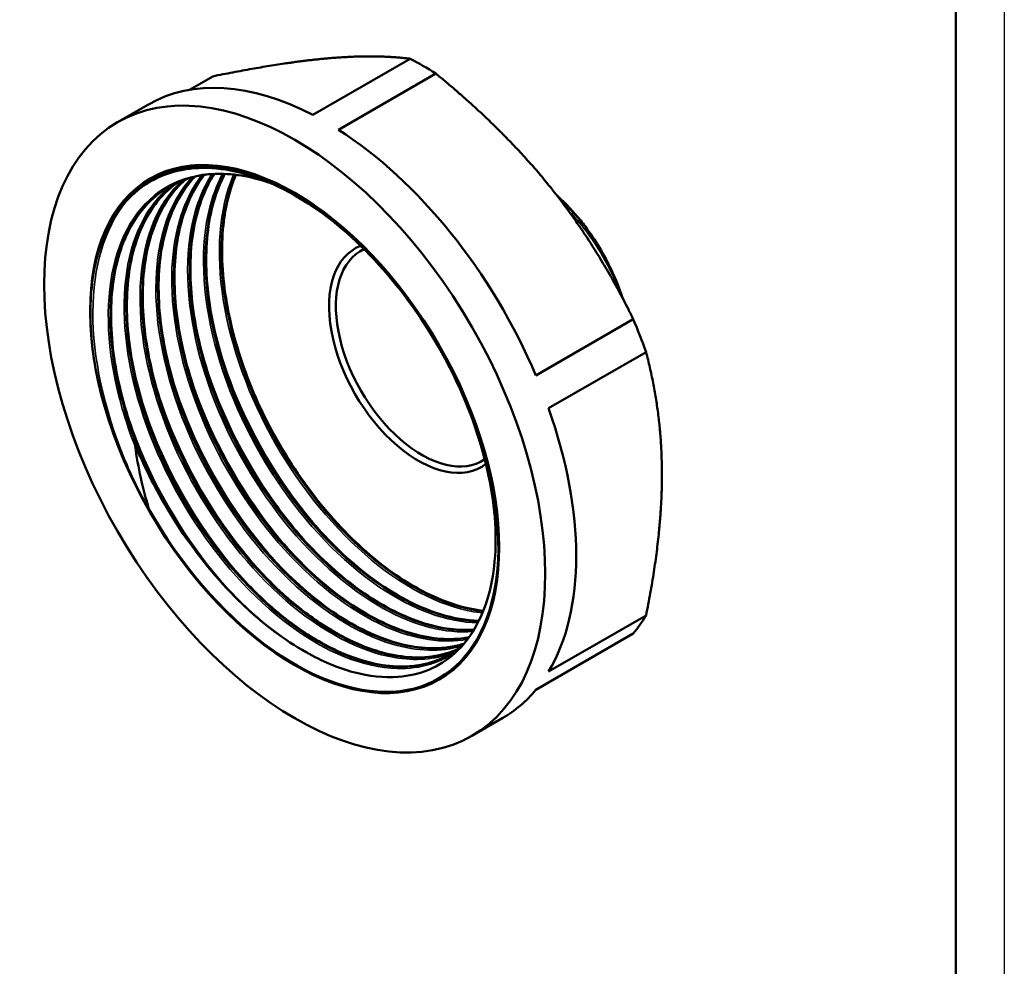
# Model space of a CAD drawing. Header units: millimetres. Extents: x -75 to 691, y -69 to 356.
# Tile 9 of 19: x 109 to 210, y 62 to 160. Entities that reach past the tile are written whole.
import ezdxf

# ---------------------------------------------------------------- set-up
doc = ezdxf.new("R2010")
doc.units = ezdxf.units.MM
for name, color, linetype, lineweight in [('Видимые тонкие (ГОСТ)', 7, 'Continuous', 35), ('Видимый контур (ГОСТ)', 7, 'Continuous', 50), ('Кромка (ГОСТ)', 7, 'Continuous', 50)]:
    doc.layers.add(name, color=color, linetype=linetype, lineweight=lineweight)

# ---------------------------------------------------------------- blocks, each defined once
blk = doc.blocks.new('Рамки ГОСТ_ граница 297x210')
at = {"layer": 'Кромка (ГОСТ)', "lineweight": 25}
blk.add_line((210, 297), (210, 0), dxfattribs=at)
at = {"layer": 'Кромка (ГОСТ)'}
blk.add_line((205, 5), (205, 292), dxfattribs=at)

msp = doc.modelspace()

# ---------------------------------------------------------------- linework, layer by layer
at = {"layer": 'Видимые тонкие (ГОСТ)'}
for points, knots in [([(134.0883, 143.1234), (133.8746, 143.1951), (133.6615, 143.2624), (133.4492, 143.3252), (129.6423, 144.4516), (126.1039, 144.1321), (123.3932, 142.4132), (120.6903, 140.6993), (118.8199, 137.6006), (118.0722, 133.6065), (117.3239, 129.6097), (117.7024, 124.7308), (119.1391, 119.7438), (119.5126, 118.4475), (119.9556, 117.1446), (120.4631, 115.8499)], [50.46264059, 50.46264059, 50.46264059, 50.46264059, 50.49499726, 50.49499726, 50.49499726, 51.07529985, 51.07529985, 51.07529985, 51.65391497, 51.65391497, 51.65391497, 52.23290899, 52.23290899, 52.23290899, 52.38341666, 52.38341666, 52.38341666, 52.38341666]), ([(125.2865, 143.2376), (124.2192, 142.2642), (123.324, 141.0384), (122.6364, 139.5898), (121.0877, 136.3265), (120.5985, 131.9441), (121.2391, 127.1387), (121.8794, 122.3351), (123.6461, 117.1267), (126.2487, 112.3411), (128.8503, 107.5572), (132.2775, 103.2134), (135.9749, 99.999), (139.6709, 96.7856), (143.6231, 94.7125), (147.1926, 94.1059), (149.3245, 93.7436), (151.315, 93.9051), (153.0547, 94.5602)], [38.61317579, 38.61317579, 38.61317579, 38.61317579, 38.87050667, 38.87050667, 38.87050667, 39.45015936, 39.45015936, 39.45015936, 40.02959409, 40.02959409, 40.02959409, 40.60882065, 40.60882065, 40.60882065, 41.1878488, 41.1878488, 41.1878488, 41.53367037, 41.53367037, 41.53367037, 41.53367037]), ([(126.301, 143.5742), (126.0138, 143.2655), (125.7417, 142.936), (125.4857, 142.5861), (123.4868, 139.8541), (122.4763, 135.8901), (122.6071, 131.3211), (122.7438, 126.5451), (124.1297, 121.126), (126.5156, 115.9977), (128.827, 111.0297), (132.0656, 106.3541), (135.6947, 102.7292), (139.2989, 99.1292), (143.2742, 96.5786), (146.9724, 95.4835), (149.5446, 94.7218), (151.9759, 94.6661), (154.0789, 95.2951)], [32.38123587, 32.38123587, 32.38123587, 32.38123587, 32.45532386, 32.45532386, 32.45532386, 33.03379402, 33.03379402, 33.03379402, 33.63846973, 33.63846973, 33.63846973, 34.22424932, 34.22424932, 34.22424932, 34.80600339, 34.80600339, 34.80600339, 35.21062598, 35.21062598, 35.21062598, 35.21062598]), ([(127.3211, 143.7941), (125.4986, 141.44), (124.4292, 138.1202), (124.2558, 134.2375), (124.0597, 129.8481), (125.0092, 124.7556), (126.9444, 119.769), (128.8792, 114.7832), (131.7921, 109.9218), (135.2097, 105.9566), (138.6267, 101.992), (142.5353, 98.938), (146.3034, 97.2775), (149.2973, 95.9582), (152.1935, 95.5225), (154.6987, 95.9888)], [26.15313506, 26.15313506, 26.15313506, 26.15313506, 26.66566716, 26.66566716, 26.66566716, 27.24507462, 27.24507462, 27.24507462, 27.82437741, 27.82437741, 27.82437741, 28.40357798, 28.40357798, 28.40357798, 28.86376776, 28.86376776, 28.86376776, 28.86376776]), ([(128.3758, 143.911), (127.2219, 142.1239), (126.4375, 139.8939), (126.0849, 137.3434), (125.512, 133.1993), (126.0809, 128.2242), (127.6921, 123.2121), (129.303, 118.201), (131.9496, 113.1715), (135.1993, 108.9257), (138.4482, 104.6809), (142.2876, 101.2351), (146.0937, 99.1363), (149.3016, 97.3674), (152.4757, 96.5608), (155.2502, 96.7852)], [19.92716196, 19.92716196, 19.92716196, 19.92716196, 20.28457349, 20.28457349, 20.28457349, 20.86529492, 20.86529492, 20.86529492, 21.44588448, 21.44588448, 21.44588448, 22.02634467, 22.02634467, 22.02634467, 22.51558032, 22.51558032, 22.51558032, 22.51558032]), ([(129.468, 143.938), (129.0255, 143.1137), (128.6533, 142.2113), (128.3576, 141.2384), (127.1944, 137.4103), (127.2244, 132.5054), (128.4337, 127.3615), (129.624, 122.2979), (131.9509, 117.0237), (135.0176, 112.4137), (138.0363, 107.8757), (141.7595, 103.9983), (145.5761, 101.4044), (149.0711, 99.029), (152.6322, 97.738), (155.7689, 97.6897)], [13.70285323, 13.70285323, 13.70285323, 13.70285323, 13.8558446, 13.8558446, 13.8558446, 14.45783791, 14.45783791, 14.45783791, 15.05042508, 15.05042508, 15.05042508, 15.63375308, 15.63375308, 15.63375308, 16.16792368, 16.16792368, 16.16792368, 16.16792368]), ([(130.6096, 143.8699), (130.5825, 143.8074), (130.5557, 143.7445), (130.5293, 143.6812), (129.1125, 140.2874), (128.7675, 135.8135), (129.5413, 130.9684), (130.315, 126.1237), (132.2043, 120.9257), (134.8999, 116.1989), (137.5952, 111.4723), (141.0865, 107.2341), (144.8091, 104.1555), (148.5314, 101.0771), (152.471, 99.1693), (155.9918, 98.7316), (156.0752, 98.7213), (156.1584, 98.7117), (156.2414, 98.703)], [7.4801365, 7.4801365, 7.4801365, 7.4801365, 7.49093155, 7.49093155, 7.49093155, 8.06977978, 8.06977978, 8.06977978, 8.64858224, 8.64858224, 8.64858224, 9.22733953, 9.22733953, 9.22733953, 9.80605228, 9.80605228, 9.80605228, 9.81977111, 9.81977111, 9.81977111, 9.81977111]), ([(124.1192, 142.6977), (122.3945, 141.2995), (121.0721, 139.2827), (120.2672, 136.7813), (119.0957, 133.1402), (119.0249, 128.486), (120.058, 123.559), (121.0903, 118.6359), (123.2209, 113.4586), (126.101, 108.8501), (128.9791, 104.2449), (132.5949, 100.2246), (136.3632, 97.4263), (140.129, 94.6299), (144.033, 93.0641), (147.4448, 92.974), (149.8711, 92.9099), (152.041, 93.5937), (153.787, 94.9412)], [44.85958258, 44.85958258, 44.85958258, 44.85958258, 45.258001, 45.258001, 45.258001, 45.83794527, 45.83794527, 45.83794527, 46.41743833, 46.41743833, 46.41743833, 46.99651943, 46.99651943, 46.99651943, 47.57522752, 47.57522752, 47.57522752, 47.98677496, 47.98677496, 47.98677496, 47.98677496]), ([(119.8043, 141.4045), (119.7008, 141.2872), (119.5992, 141.1672), (119.4997, 141.0444), (117.3141, 138.3481), (116.1226, 134.3616), (116.1029, 129.7005), (116.0832, 125.0358), (117.2371, 119.7118), (119.3771, 114.5534), (120.0379, 112.9606), (120.7901, 111.3841), (121.622, 109.8481)], [51.2464427, 51.2464427, 51.2464427, 51.2464427, 51.27245099, 51.27245099, 51.27245099, 51.84374899, 51.84374899, 51.84374899, 52.4154937, 52.4154937, 52.4154937, 52.59204183, 52.59204183, 52.59204183, 52.59204183]), ([(170.5406, 131.3924), (169.6597, 133.8204), (168.3195, 136.2557), (166.6837, 138.354), (166.1352, 139.0575), (165.5544, 139.7219), (164.9514, 140.3385)], [8.305670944, 8.305670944, 8.305670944, 8.305670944, 8.842760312, 8.842760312, 8.842760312, 9.02284809, 9.02284809, 9.02284809, 9.02284809]), ([(116.9005, 136.5089), (116.2771, 134.594), (115.9316, 132.4199), (115.8887, 130.066), (115.8529, 128.1044), (116.0229, 126.022), (116.393, 123.8787)], [51.537801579, 51.537801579, 51.537801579, 51.537801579, 51.827524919, 51.827524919, 51.827524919, 52.068962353, 52.068962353, 52.068962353, 52.068962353]), ([(128.9914, 126.4057), (130.4356, 121.2777), (132.9424, 116.0434), (136.1222, 111.4994), (137.6114, 109.3713), (139.2457, 107.398), (140.9639, 105.6394)], [8.240295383, 8.240295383, 8.240295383, 8.240295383, 8.806601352, 8.806601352, 8.806601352, 9.071822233, 9.071822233, 9.071822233, 9.071822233]), ([(127.357, 125.4621), (128.8623, 120.117), (131.5243, 114.6573), (134.895, 109.9824), (136.2727, 108.0717), (137.7663, 106.2951), (139.3295, 104.6961)], [14.52348069, 14.52348069, 14.52348069, 14.52348069, 15.113759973, 15.113759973, 15.113759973, 15.35500754, 15.35500754, 15.35500754, 15.35500754]), ([(125.7234, 124.5182), (125.8762, 123.9738), (126.0409, 123.4281), (126.2174, 122.8821), (127.8994, 117.6762), (130.6427, 112.4534), (134.01, 108.0269), (135.1738, 106.4971), (136.4107, 105.0642), (137.6946, 103.7515)], [20.806665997, 20.806665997, 20.806665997, 20.806665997, 20.866800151, 20.866800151, 20.866800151, 21.440066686, 21.440066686, 21.440066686, 21.638192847, 21.638192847, 21.638192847, 21.638192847]), ([(124.0894, 123.5745), (124.2832, 122.8838), (124.4961, 122.1911), (124.7276, 121.4982), (126.464, 116.3031), (129.2486, 111.1155), (132.6393, 106.7399), (133.7254, 105.3382), (134.8726, 104.0214), (136.06, 102.8076)], [27.089851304, 27.089851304, 27.089851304, 27.089851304, 27.166142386, 27.166142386, 27.166142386, 27.738143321, 27.738143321, 27.738143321, 27.921378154, 27.921378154, 27.921378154, 27.921378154]), ([(122.4551, 122.6308), (122.6582, 121.907), (122.8822, 121.1809), (123.1267, 120.4548), (124.9561, 115.0227), (127.9313, 109.6063), (131.5387, 105.1199), (132.4731, 103.958), (133.4487, 102.8595), (134.4532, 101.8349)], [33.373036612, 33.373036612, 33.373036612, 33.373036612, 33.452992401, 33.452992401, 33.452992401, 34.051087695, 34.051087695, 34.051087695, 34.205996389, 34.205996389, 34.205996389, 34.205996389]), ([(119.1886, 120.7431), (119.5907, 119.3097), (120.0737, 117.8677), (120.6339, 116.4343), (122.6581, 111.2552), (125.6839, 106.208), (129.2313, 102.0754), (129.8611, 101.3418), (130.5069, 100.6374), (131.1652, 99.9651)], [45.939407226, 45.939407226, 45.939407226, 45.939407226, 46.097742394, 46.097742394, 46.097742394, 46.669842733, 46.669842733, 46.669842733, 46.771404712, 46.771404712, 46.771404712, 46.771404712]), ([(120.8223, 121.6868), (121.1604, 120.4813), (121.5559, 119.2696), (122.0069, 118.0619), (123.9441, 112.8746), (126.8977, 107.781), (130.3994, 103.571), (131.1814, 102.6307), (131.9902, 101.7353), (132.8185, 100.8904)], [39.656221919, 39.656221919, 39.656221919, 39.656221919, 39.789394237, 39.789394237, 39.789394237, 40.361427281, 40.361427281, 40.361427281, 40.489183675, 40.489183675, 40.489183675, 40.489183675])]:
    msp.add_open_spline(points, degree=3, knots=knots, dxfattribs=at)
at = {"layer": 'Видимый контур (ГОСТ)'}
for p, q in [((148.796, 155.8055), (138.7618, 150.0122)), ((151.43, 154.2848), (141.3957, 148.4915)), ((128.449, 153.9882), (126.0503, 152.6033)), ((118.6468, 149.2614), (121.8287, 151.0985)), ((171.777, 128.9728), (161.7427, 123.1795)), ((173.094, 125.5784), (163.0597, 119.7852)), ((173.094, 98.4491), (163.0597, 92.6558)), ((171.777, 96.5755), (161.7427, 90.7822)), ((155.1468, 86.0415), (158.3287, 87.8786))]:
    msp.add_line(p, q, dxfattribs=at)
for centre, major_axis, start_param, end_param in [((150.113, 125.2819), (-18.25, 31.6099), 5.44673743, 5.54883686), ((140.0787, 119.4886), (-18.25, 31.6099), 5.54883686, 6.28318531), ((140.0787, 119.4886), (18.25, -31.6099), 1.36004666, 2.30514477), ((136.8968, 117.6515), (-14.8353, 25.6955), 1.55883482, 6.76051395), ((160.9715, 131.551), (-7.5725, 13.116), 4.91787642, 4.97066566), ((149.6247, 124.9999), (6.5, -11.2583), 3.05851509, 6.35873698), ((149.9782, 125.204), (6.25, -10.8253), 3.0937557, 6.32390022), ((150.113, 125.2819), (-18.25, 31.6099), 4.39953988, 4.50163931), ((140.0787, 119.4886), (18.25, -31.6099), 0.3128491, 1.25794722), ((137.5429, 118.0245), (14.0439, -24.3248), 4.79095846, 4.84374828), ((150.113, 125.2819), (18.25, -31.6099), 0.21074967, 0.3128491), ((140.0787, 119.4886), (18.25, -31.6099), 0, 0.21074967)]:
    msp.add_ellipse(centre, major_axis=major_axis, ratio=0.57735027, start_param=start_param, end_param=end_param, dxfattribs=at)
for major_axis in [(-18.25, 31.6099), (-14.9, 25.8076), (-14.9, 25.8076)]:
    msp.add_ellipse((136.8968, 117.6515), major_axis=major_axis, ratio=0.57735027, dxfattribs=at)
for points, weights in [([(140.2555, 155.8397), (135.4637, 155.4117), (128.449, 153.9882)], [1, 1.03455023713, 1.00824815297]), ([(148.796, 155.8055), (145.0474, 156.2677), (140.2555, 155.8397)], [1.00824815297, 1.03455023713, 1]), ([(163.2365, 142.5716), (158.4446, 148.5328), (151.43, 154.2848)], [1, 1.03455023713, 1.00824815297]), ([(171.777, 128.9728), (168.0284, 136.6104), (163.2365, 142.5716)], [1.00824815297, 1.03455023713, 1]), ([(174.727, 112.9566), (174.727, 119.3457), (173.094, 125.5784)], [1, 1.03455023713, 1.00824815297]), ([(173.094, 98.4491), (174.727, 106.5674), (174.727, 112.9566)], [1.00824815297, 1.03455023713, 1])]:
    msp.add_rational_spline(points, weights, degree=2, dxfattribs=at)
for points, knots in [([(138.0691, 94.6464), (139.7224, 93.7112), (141.3656, 93.0224), (144.5597, 92.1666), (146.0977, 92.0046), (149.7973, 92.2798), (151.7814, 93.1069), (154.9842, 95.986), (156.1686, 98.0156), (157.5673, 103.0256), (157.7639, 105.9618), (157.1262, 112.3652), (156.2936, 115.773), (153.6915, 122.6159), (151.943, 125.9852), (147.7449, 132.239), (145.3327, 135.061), (140.1504, 139.7762), (137.4287, 141.6199), (132.0278, 144.0702), (129.4008, 144.6479), (124.5864, 144.4413), (122.4474, 143.6531), (119.0235, 140.8589), (117.7377, 138.9295), (116.9042, 136.5399)], [-12.75966665, -12.75966665, -12.75966665, -12.75966665, -12.05257664, -12.05257664, -11.34341103, -11.34341103, -10.23152904, -10.23152904, -9.11465486, -9.11465486, -7.99278897, -7.99278897, -6.86593186, -6.86593186, -5.73408399, -5.73408399, -4.59724585, -4.59724585, -3.45541791, -3.45541791, -2.30860065, -2.30860065, -1.15679452, -1.15679452, -0.05247038, -0.05247038, -0.05247038, -0.05247038]), ([(134.3428, 143.0157), (134.001, 143.1345), (133.6616, 143.2419), (131.2634, 143.9245), (129.2632, 144.0875), (126.3522, 143.651), (125.2991, 143.3154), (124.3402, 142.8219)], [7.05225165, 7.05225165, 7.05225165, 7.05225165, 7.19807628, 7.19807628, 8.09163532, 8.09163532, 8.64966358, 8.64966358, 8.64966358, 8.64966358]), ([(124.7708, 143.0229), (123.0421, 141.7816), (121.6766, 139.9563), (120.7857, 137.6577), (119.4427, 134.1929), (119.1826, 129.6655), (120.039, 124.7978), (120.8947, 119.9341), (122.8617, 114.7486), (125.6165, 110.0681), (128.3692, 105.3911), (131.8981, 101.2355), (135.6303, 98.262), (139.3599, 95.2904), (143.2784, 93.5102), (146.7514, 93.2012), (149.1826, 92.9849), (151.3891, 93.4901), (153.2027, 94.6514)], [44.82493461, 44.82493461, 44.82493461, 44.82493461, 45.2102884, 45.2102884, 45.2102884, 45.79113756, 45.79113756, 45.79113756, 46.37150973, 46.37150973, 46.37150973, 46.95144446, 46.95144446, 46.95144446, 47.53098103, 47.53098103, 47.53098103, 47.93668257, 47.93668257, 47.93668257, 47.93668257]), ([(152.8367, 94.4293), (151.133, 93.4518), (149.112, 93.0242), (146.9006, 93.1978), (143.4414, 93.4693), (139.5293, 95.2108), (135.7969, 98.1488), (132.0649, 101.0866), (128.5266, 105.21), (125.7549, 109.8653), (122.9835, 114.5202), (120.9891, 119.69), (120.098, 124.5537), (119.207, 129.4172), (119.4227, 133.9569), (120.7187, 137.4529), (121.6066, 139.8479), (123.0005, 141.7453), (124.7789, 143.0249)], [-41.62560454, -41.62560454, -41.62560454, -41.62560454, -41.25534375, -41.25534375, -41.25534375, -40.67617533, -40.67617533, -40.67617533, -40.09704894, -40.09704894, -40.09704894, -39.51796398, -39.51796398, -39.51796398, -38.93891984, -38.93891984, -38.93891984, -38.54223189, -38.54223189, -38.54223189, -38.54223189]), ([(124.7763, 143.0326), (123.4491, 142.079), (122.3296, 140.7575), (120.5914, 137.417), (119.9936, 135.3102), (119.5008, 130.6826), (119.5928, 128.1089), (120.4372, 122.8089), (121.1991, 120.017), (123.2884, 114.5584), (124.6424, 111.8239), (127.7644, 106.7526), (129.5715, 104.353), (132.3172, 101.3662), (133.1734, 100.5146), (134.4863, 99.3248), (134.9336, 98.9391), (135.6096, 98.3851), (135.8365, 98.2041), (136.1778, 97.939), (136.2918, 97.8516), (136.7486, 97.5064), (137.0926, 97.2573), (138.4737, 96.3002), (139.5202, 95.6731), (142.6487, 94.0898), (144.7378, 93.4388), (148.5567, 93.0464), (150.3371, 93.2874), (152.074, 94.0265), (152.271, 94.1189), (152.464, 94.2183)], [0.08303585, 0.08303585, 0.08303585, 0.08303585, 0.92459505, 0.92459505, 1.82792155, 1.82792155, 2.72268839, 2.72268839, 3.6163371, 3.6163371, 4.51105805, 4.51105805, 5.40640438, 5.40640438, 5.79418423, 5.79418423, 5.99153923, 5.99153923, 6.09068344, 6.09068344, 6.14032731, 6.14032731, 6.28930563, 6.28930563, 6.73751654, 6.73751654, 7.64286025, 7.64286025, 8.53673864, 8.53673864, 8.65347211, 8.65347211, 8.65347211, 8.65347211]), ([(125.6547, 143.3718), (124.697, 142.5389), (123.8722, 141.5076), (123.2064, 140.296), (121.5095, 137.2087), (120.8506, 132.9629), (121.3271, 128.2348), (121.8035, 123.5084), (123.4124, 118.3175), (125.8882, 113.489), (128.363, 108.6623), (131.6946, 104.2156), (135.3416, 100.8561), (138.9872, 97.4977), (142.9342, 95.2382), (146.5431, 94.4344), (149.1531, 93.853), (151.5792, 94.0345), (153.6211, 94.9375)], [38.59930468, 38.59930468, 38.59930468, 38.59930468, 38.82706498, 38.82706498, 38.82706498, 39.40745883, 39.40745883, 39.40745883, 39.98762814, 39.98762814, 39.98762814, 40.56758278, 40.56758278, 40.56758278, 41.14733255, 41.14733255, 41.14733255, 41.56662092, 41.56662092, 41.56662092, 41.56662092]), ([(153.6283, 94.9405), (151.3567, 93.9388), (148.6076, 93.8356), (145.6646, 94.668), (141.9909, 95.707), (138.029, 98.2), (134.4256, 101.7499), (130.8231, 105.2989), (127.5925, 109.891), (125.2625, 114.7913), (122.933, 119.6903), (121.5126, 124.879), (121.2379, 129.5267), (120.9634, 134.1732), (121.8353, 138.2616), (123.7214, 141.1386), (124.2828, 141.9949), (124.9335, 142.7429), (125.6613, 143.3758)], [-35.28293327, -35.28293327, -35.28293327, -35.28293327, -34.81671389, -34.81671389, -34.81671389, -34.23474584, -34.23474584, -34.23474584, -33.65292162, -33.65292162, -33.65292162, -33.07123868, -33.07123868, -33.07123868, -32.48969451, -32.48969451, -32.48969451, -32.31660409, -32.31660409, -32.31660409, -32.31660409]), ([(125.6658, 143.3833), (124.6617, 142.5016), (123.8021, 141.3901), (122.2258, 138.3606), (121.628, 136.2538), (121.1352, 131.6263), (121.2272, 129.0525), (122.0716, 123.7526), (122.8335, 120.9606), (124.9228, 115.502), (126.2768, 112.7675), (129.3988, 107.6962), (131.2059, 105.2966), (133.9551, 102.306), (134.8149, 101.4511), (136.1337, 100.2571), (136.583, 99.87), (137.2621, 99.3142), (137.4901, 99.1326), (138.405, 98.4229), (139.0979, 97.9294), (141.8957, 96.1119), (144.0413, 95.1269), (148.0432, 94.0761), (149.9523, 93.9819), (152.3397, 94.452), (153.0044, 94.6607), (153.6308, 94.9382)], [0.24550309, 0.24550309, 0.24550309, 0.24550309, 0.92459505, 0.92459505, 1.82792155, 1.82792155, 2.72268839, 2.72268839, 3.6163371, 3.6163371, 4.51105805, 4.51105805, 5.40640438, 5.40640438, 5.7958056, 5.7958056, 5.99402097, 5.99402097, 6.09362242, 6.09362242, 6.39280541, 6.39280541, 7.30065712, 7.30065712, 8.19365161, 8.19365161, 8.56052157, 8.56052157, 8.56052157, 8.56052157]), ([(154.3314, 95.5273), (151.6873, 94.6857), (148.4983, 94.9679), (145.1706, 96.3592), (141.4198, 97.9275), (137.5068, 100.8992), (134.0674, 104.8023), (130.6287, 108.7047), (127.6764, 113.5237), (125.6918, 118.4913), (123.7077, 123.4579), (122.6985, 128.5548), (122.8341, 132.9696), (122.9697, 137.3835), (124.2493, 141.0994), (126.476, 143.5265), (126.5137, 143.5676), (126.5517, 143.6084), (126.59, 143.6487)], [-28.93760343, -28.93760343, -28.93760343, -28.93760343, -28.42255951, -28.42255951, -28.42255951, -27.84203512, -27.84203512, -27.84203512, -27.261627, -27.261627, -27.261627, -26.68133267, -26.68133267, -26.68133267, -26.10114966, -26.10114966, -26.10114966, -26.09132035, -26.09132035, -26.09132035, -26.09132035]), ([(126.6014, 143.6515), (125.8933, 142.8997), (125.2739, 142.0211), (123.8602, 139.3042), (123.2624, 137.1974), (122.7696, 132.5699), (122.8616, 129.9961), (123.706, 124.6962), (124.4679, 121.9043), (126.5572, 116.4456), (127.9113, 113.7111), (131.0332, 108.6399), (132.8403, 106.2402), (136.6718, 102.0723), (138.744, 100.252), (142.8843, 97.4103), (145.004, 96.353), (149.0178, 95.1179), (150.9612, 94.924), (153.2618, 95.2391), (153.8092, 95.3622), (154.3347, 95.5294)], [0.40882361, 0.40882361, 0.40882361, 0.40882361, 0.92459505, 0.92459505, 1.82792155, 1.82792155, 2.72268839, 2.72268839, 3.6163371, 3.6163371, 4.51105805, 4.51105805, 5.40640438, 5.40640438, 6.30158664, 6.30158664, 7.19584182, 7.19584182, 8.08926727, 8.08926727, 8.38043391, 8.38043391, 8.38043391, 8.38043391]), ([(126.5822, 143.6463), (126.4074, 143.4624), (126.238, 143.2709), (126.0744, 143.0718), (123.9622, 140.5009), (122.815, 136.6718), (122.808, 132.191), (122.801, 127.7108), (123.9337, 122.5957), (126.0173, 117.6574), (128.1677, 112.5608), (131.3237, 107.6731), (134.9418, 103.8176), (138.4687, 100.0593), (142.42, 97.2951), (146.1496, 95.9668), (149.1217, 94.9083), (151.9439, 94.7647), (154.3265, 95.5244)], [32.37401711, 32.37401711, 32.37401711, 32.37401711, 32.41887699, 32.41887699, 32.41887699, 32.99799692, 32.99799692, 32.99799692, 33.57703477, 33.57703477, 33.57703477, 34.17463513, 34.17463513, 34.17463513, 34.75718498, 34.75718498, 34.75718498, 35.221415, 35.221415, 35.221415, 35.221415]), ([(154.8459, 96.1839), (151.9215, 95.6215), (148.4505, 96.3201), (144.9219, 98.1981), (141.1416, 100.2101), (137.3094, 103.5685), (134.0458, 107.7412), (130.7827, 111.9133), (128.1002, 116.8841), (126.435, 121.8643), (124.7699, 126.8436), (124.1281, 131.814), (124.6201, 135.9863), (124.9923, 139.1434), (126.0128, 141.8348), (127.5726, 143.8299)], [-22.58356154, -22.58356154, -22.58356154, -22.58356154, -22.04277957, -22.04277957, -22.04277957, -21.46339893, -21.46339893, -21.46339893, -20.88410762, -20.88410762, -20.88410762, -20.30490321, -20.30490321, -20.30490321, -19.86662606, -19.86662606, -19.86662606, -19.86662606]), ([(127.5632, 143.8298), (125.8775, 141.6769), (124.8244, 138.7076), (124.5301, 135.2237), (124.1695, 130.9539), (124.9496, 125.927), (126.7377, 120.9432), (128.5254, 115.9604), (131.3138, 111.0392), (134.6483, 106.9629), (137.9822, 102.8873), (141.8495, 99.6713), (145.6232, 97.825), (148.9083, 96.2177), (152.1118, 95.6535), (154.8411, 96.1788)], [26.14931663, 26.14931663, 26.14931663, 26.14931663, 26.62263054, 26.62263054, 26.62263054, 27.20270468, 27.20270468, 27.20270468, 27.78267241, 27.78267241, 27.78267241, 28.36253618, 28.36253618, 28.36253618, 28.86732094, 28.86732094, 28.86732094, 28.86732094]), ([(127.5839, 143.8351), (127.1421, 143.2699), (126.7439, 142.6487), (125.4946, 140.2479), (124.8968, 138.141), (124.404, 133.5135), (124.496, 130.9398), (125.3404, 125.6398), (126.1023, 122.8479), (128.1916, 117.3893), (129.5457, 114.6547), (132.6676, 109.5835), (134.4747, 107.1839), (138.3062, 103.0159), (140.3784, 101.1956), (144.5187, 98.354), (146.6384, 97.2966), (150.6522, 96.0615), (152.5956, 95.8676), (154.5059, 96.1293), (154.6794, 96.1577), (154.851, 96.1904)], [0.57385516, 0.57385516, 0.57385516, 0.57385516, 0.92459505, 0.92459505, 1.82792155, 1.82792155, 2.72268839, 2.72268839, 3.6163371, 3.6163371, 4.51105805, 4.51105805, 5.40640438, 5.40640438, 6.30158664, 6.30158664, 7.19584182, 7.19584182, 8.08926727, 8.08926727, 8.17948323, 8.17948323, 8.17948323, 8.17948323]), ([(128.595, 143.9232), (127.5986, 142.3914), (126.8756, 140.5312), (126.4705, 138.4159), (125.7073, 134.4307), (126.0749, 129.5549), (127.5062, 124.5682), (128.9371, 119.5827), (131.4256, 114.5049), (134.5635, 110.1467), (137.7007, 105.7894), (141.4749, 102.1676), (145.2716, 99.8586), (148.7937, 97.7165), (152.3227, 96.7117), (155.364, 96.967)], [19.92549334, 19.92549334, 19.92549334, 19.92549334, 20.2340857, 20.2340857, 20.2340857, 20.81549363, 20.81549363, 20.81549363, 21.39676784, 21.39676784, 21.39676784, 21.97791083, 21.97791083, 21.97791083, 22.51703171, 22.51703171, 22.51703171, 22.51703171]), ([(155.3684, 96.9737), (155.2976, 96.9677), (155.2265, 96.9623), (155.1552, 96.9577), (151.8516, 96.7428), (147.9904, 98.0104), (144.2008, 100.5612), (140.413, 103.1109), (136.7111, 106.9333), (133.6981, 111.4186), (130.6865, 115.902), (128.3746, 121.0311), (127.1419, 125.987), (125.9097, 130.9409), (125.7604, 135.7033), (126.7262, 139.5148), (127.1485, 141.1815), (127.7834, 142.6638), (128.6036, 143.9236)], [-16.2332897, -16.2332897, -16.2332897, -16.2332897, -16.22073436, -16.22073436, -16.22073436, -15.63934306, -15.63934306, -15.63934306, -15.05821612, -15.05821612, -15.05821612, -14.4773435, -14.4773435, -14.4773435, -13.89671523, -13.89671523, -13.89671523, -13.64281094, -13.64281094, -13.64281094, -13.64281094]), ([(128.6152, 143.9305), (128.407, 143.6082), (128.2113, 143.2714), (127.129, 141.1915), (126.5312, 139.0847), (126.0384, 134.4571), (126.1304, 131.8834), (126.9748, 126.5834), (127.7367, 123.7915), (129.826, 118.3329), (131.1801, 115.5984), (134.302, 110.5271), (136.1091, 108.1275), (139.9406, 103.9596), (142.0128, 102.1392), (146.1531, 99.2976), (148.2728, 98.2402), (152.0624, 97.0742), (153.7946, 96.8599), (155.3755, 96.9854)], [0.74150011, 0.74150011, 0.74150011, 0.74150011, 0.92459505, 0.92459505, 1.82792155, 1.82792155, 2.72268839, 2.72268839, 3.6163371, 3.6163371, 4.51105805, 4.51105805, 5.40640438, 5.40640438, 6.30158664, 6.30158664, 7.19584182, 7.19584182, 7.98937159, 7.98937159, 7.98937159, 7.98937159]), ([(129.6722, 143.9345), (129.4355, 143.4938), (129.2193, 143.0302), (129.0244, 142.545), (127.5827, 138.9538), (127.3268, 134.1855), (128.2924, 129.07), (129.2429, 124.0344), (131.3717, 118.6843), (134.3081, 113.924), (137.1986, 109.2381), (140.859, 105.1421), (144.6771, 102.3069), (148.4522, 99.5036), (152.3666, 97.9429), (155.7801, 97.872), (155.8072, 97.8714), (155.8342, 97.871), (155.8612, 97.8706)], [13.70270471, 13.70270471, 13.70270471, 13.70270471, 13.78486037, 13.78486037, 13.78486037, 14.39291328, 14.39291328, 14.39291328, 14.99146536, 14.99146536, 14.99146536, 15.58066506, 15.58066506, 15.58066506, 16.16323312, 16.16323312, 16.16323312, 16.16785608, 16.16785608, 16.16785608, 16.16785608]), ([(155.865, 97.8793), (155.5974, 97.8829), (155.3267, 97.8956), (155.0531, 97.9174), (151.5931, 98.1942), (147.6815, 99.9402), (143.9507, 102.8813), (140.1974, 105.8401), (136.6413, 109.9979), (133.8648, 114.6882), (131.0911, 119.3736), (129.106, 124.5728), (128.2374, 129.4526), (127.3696, 134.3278), (127.6197, 138.8661), (128.9554, 142.3423), (129.1702, 142.9011), (129.4128, 143.4321), (129.6818, 143.9338)], [-9.88411693, -9.88411693, -9.88411693, -9.88411693, -9.83832997, -9.83832997, -9.83832997, -9.25930225, -9.25930225, -9.25930225, -8.67678113, -8.67678113, -8.67678113, -8.09485788, -8.09485788, -8.09485788, -7.51349181, -7.51349181, -7.51349181, -7.42003179, -7.42003179, -7.42003179, -7.42003179]), ([(129.7002, 143.935), (129.6879, 143.9116), (129.6756, 143.8881), (128.7634, 142.1351), (128.1656, 140.0283), (127.6728, 135.4008), (127.7648, 132.827), (128.6093, 127.5271), (129.3711, 124.7351), (131.4604, 119.2765), (132.8145, 116.542), (135.9364, 111.4707), (137.7435, 109.0711), (141.575, 104.9032), (143.6472, 103.0828), (147.7875, 100.2412), (149.9072, 99.1838), (153.279, 98.1463), (154.614, 97.9224), (155.8742, 97.8967)], [0.9122895, 0.9122895, 0.9122895, 0.9122895, 0.92459505, 0.92459505, 1.82792155, 1.82792155, 2.72268839, 2.72268839, 3.6163371, 3.6163371, 4.51105805, 4.51105805, 5.40640438, 5.40640438, 6.30158664, 6.30158664, 7.19584182, 7.19584182, 7.80330802, 7.80330802, 7.80330802, 7.80330802]), ([(130.8095, 143.847), (129.5365, 140.8895), (129.0784, 137.0959), (129.5016, 132.929), (129.981, 128.2071), (131.59, 123.0232), (134.0633, 118.2011), (136.5364, 113.3794), (139.8644, 108.9373), (143.5074, 105.5798), (147.1502, 102.2227), (151.0942, 99.9624), (154.7014, 99.1555), (155.2482, 99.0332), (155.787, 98.9444), (156.3159, 98.8886)], [7.48118286, 7.48118286, 7.48118286, 7.48118286, 7.99250934, 7.99250934, 7.99250934, 8.57194267, 8.57194267, 8.57194267, 9.15133034, 9.15133034, 9.15133034, 9.73067294, 9.73067294, 9.73067294, 9.81849493, 9.81849493, 9.81849493, 9.81849493]), ([(156.3195, 98.8975), (155.8081, 98.9518), (155.2874, 99.0371), (154.7592, 99.1537), (151.1486, 99.9504), (147.1974, 102.2061), (143.5471, 105.5639), (139.9019, 108.917), (136.5704, 113.3565), (134.0932, 118.1776), (131.6038, 123.0223), (129.9868, 128.2343), (129.5112, 132.9772), (129.0954, 137.1241), (129.5535, 140.899), (130.8194, 143.8458)], [-3.53475028, -3.53475028, -3.53475028, -3.53475028, -3.44984499, -3.44984499, -3.44984499, -2.86951712, -2.86951712, -2.86951712, -2.29001748, -2.29001748, -2.29001748, -1.70767483, -1.70767483, -1.70767483, -1.19852192, -1.19852192, -1.19852192, -1.19852192]), ([(130.8436, 143.8436), (130.195, 142.3171), (129.7557, 140.5556), (129.3072, 136.3444), (129.3993, 133.7706), (130.2437, 128.4707), (131.0056, 125.6788), (133.0948, 120.2201), (134.4489, 117.4856), (137.5708, 112.4144), (139.3779, 110.0147), (143.2094, 105.8468), (145.2816, 104.0265), (149.4219, 101.1848), (151.5416, 100.1275), (154.4953, 99.2186), (155.4272, 99.0217), (156.3299, 98.9198)], [1.086369, 1.086369, 1.086369, 1.086369, 1.82792155, 1.82792155, 2.72268839, 2.72268839, 3.6163371, 3.6163371, 4.51105805, 4.51105805, 5.40640438, 5.40640438, 6.30158664, 6.30158664, 7.19584182, 7.19584182, 7.61709211, 7.61709211, 7.61709211, 7.61709211]), ([(124.3402, 142.8219), (121.5292, 141.3743), (119.4905, 138.5475), (118.5378, 134.7786), (117.5716, 130.9557), (117.7263, 126.1777), (118.9688, 121.2101), (120.0827, 116.757), (122.0629, 112.1653), (124.6446, 108.032)], [51.02245219, 51.02245219, 51.02245219, 51.02245219, 51.59634342, 51.59634342, 51.59634342, 52.17844507, 52.17844507, 52.17844507, 52.70024643, 52.70024643, 52.70024643, 52.70024643]), ([(125.4594, 106.8), (122.4645, 111.2827), (120.17, 116.4025), (118.9509, 121.3455), (117.7318, 126.2881), (117.5927, 131.0357), (118.5636, 134.8339), (119.4727, 138.3899), (121.3518, 141.1015), (123.9351, 142.6006)], [-46.46985094, -46.46985094, -46.46985094, -46.46985094, -45.89027696, -45.89027696, -45.89027696, -45.31075047, -45.31075047, -45.31075047, -44.76817531, -44.76817531, -44.76817531, -44.76817531]), ([(123.5408, 142.3604), (122.0383, 141.3933), (120.7779, 139.9729), (118.957, 136.4734), (118.3592, 134.3665), (117.8664, 129.739), (117.9584, 127.1653), (118.8028, 121.8653), (119.5647, 119.0734), (121.654, 113.6148), (123.008, 110.8802), (126.13, 105.809), (127.9371, 103.4094), (131.5178, 99.5142), (133.298, 97.9034), (135.0909, 96.5835)], [0, 0, 0, 0, 0.92459505, 0.92459505, 1.82792155, 1.82792155, 2.72268839, 2.72268839, 3.6163371, 3.6163371, 4.51105805, 4.51105805, 5.40640438, 5.40640438, 6.18439849, 6.18439849, 6.18439849, 6.18439849]), ([(164.1282, 141.433), (164.7322, 140.8884), (165.3201, 140.2945), (165.883, 139.6581), (166.2108, 139.2876), (166.5301, 138.9033), (166.8396, 138.5073)], [-9.118544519, -9.118544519, -9.118544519, -9.118544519, -8.945571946, -8.945571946, -8.945571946, -8.844867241, -8.844867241, -8.844867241, -8.844867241]), ([(170.6767, 131.1389), (170.3634, 132.1125), (169.9751, 133.0919), (168.7796, 135.6225), (167.871, 137.1313), (166.8396, 138.5073)], [-0.845773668, -0.845773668, -0.845773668, -0.845773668, -0.523112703, -0.523112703, 0, 0, 0, 0]), ([(116.393, 123.8787), (115.8967, 126.5833), (115.7304, 129.1752), (116.0572, 133.6513), (116.4462, 135.189), (116.7865, 136.2017)], [0, 0, 0, 0, 0.91305098, 0.91305098, 1.72116665, 1.72116665, 1.72116665, 1.72116665]), ([(121.622, 109.8481), (120.8481, 111.199), (119.8157, 113.1682), (117.7108, 118.3826), (116.8893, 121.1739), (116.393, 123.8787)], [0, 0, 0, 0, 0.467045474, 0.467045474, 0.99490124, 0.99490124, 0.99490124, 0.99490124]), ([(120.4631, 115.8499), (120.4627, 115.8531), (120.4623, 115.8568), (120.4622, 115.8621), (120.4623, 115.8643), (120.4628, 115.8666), (120.463, 115.8673), (120.4636, 115.8682), (120.4638, 115.8685), (120.4644, 115.8689), (120.4646, 115.869), (120.4652, 115.8692), (120.4656, 115.8692), (120.4664, 115.8691), (120.467, 115.8689), (120.4685, 115.868), (120.4697, 115.8671), (120.4788, 115.8584), (120.4921, 115.8367), (120.5471, 115.7353), (120.6074, 115.6081), (120.8287, 115.1314), (121.0737, 114.5864), (122.0995, 112.4289), (123.1506, 110.365), (124.6446, 108.032)], [-1.5005062, -1.5005062, -1.5005062, -1.5005062, -1.47968293, -1.47968293, -1.46637366, -1.46637366, -1.46113844, -1.46113844, -1.45826154, -1.45826154, -1.45596287, -1.45596287, -1.45342181, -1.45342181, -1.44953979, -1.44953979, -1.44083579, -1.44083579, -1.37257164, -1.37257164, -1.20909724, -1.20909724, -0.83282756, -0.83282756, 0, 0, 0, 0]), ([(121.8851, 109.3943), (121.5621, 110.4712), (121.2797, 111.5534), (120.8038, 113.7107), (120.6102, 114.784), (120.4631, 115.8499)], [-0.676530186, -0.676530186, -0.676530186, -0.676530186, -0.337132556, -0.337132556, 0, 0, 0, 0]), ([(125.4594, 106.8), (127.2787, 104.1361), (129.3145, 101.7132), (133.6145, 97.5892), (135.8371, 95.9089), (138.0691, 94.6464)], [-1.9272779, -1.9272779, -1.9272779, -1.9272779, -0.95365456, -0.95365456, 0, 0, 0, 0])]:
    msp.add_open_spline(points, degree=3, knots=knots, dxfattribs=at)
for points in [[(166.3587, 139.128), (165.3113, 140.4364), (164.3938, 141.3079), (163.8668, 141.7757)], [(166.3587, 139.128), (165.6385, 139.9919), (164.8712, 140.7873), (164.0769, 141.498)], [(116.7865, 136.2017), (116.8247, 136.3155), (116.864, 136.4282), (116.9042, 136.5399)], [(121.8851, 109.3943), (121.7966, 109.5451), (121.7089, 109.6964), (121.622, 109.8481)], [(153.2054, 94.6463), (153.5735, 94.8833), (153.926, 95.1496), (154.2613, 95.4436)]]:
    msp.add_open_spline(points, degree=3, dxfattribs=at)

# ---------------------------------------------------------------- block references
msp.add_blockref('Рамки ГОСТ_ граница 297x210', (0, 0))

doc.saveas('drawing.dxf')
